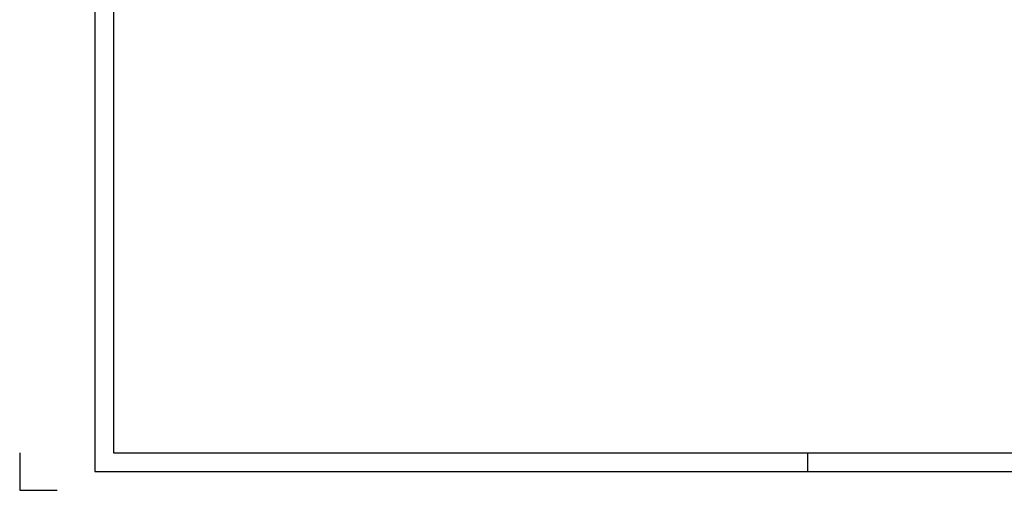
# Model space of a CAD drawing. Extents: x 0 to 1189, y 0 to 841.
# Tile 1 of 44: x 0 to 262, y 0 to 125. Entities that reach past the tile are written whole.
import ezdxf

# ---------------------------------------------------------------- set-up
doc = ezdxf.new("R2010")
doc.units = 0
doc.layers.get('0').update_dxf_attribs({"linetype": 'CONTINUOUS'})

# ---------------------------------------------------------------- blocks, each defined once
blk = doc.blocks.new('FORA0H')
at = {"color": 4}
for p, q in [((20, 836), (20, 5)), ((0, 10), (0, 0)), ((20, 5), (1184, 5)), ((0, 0), (10, 0))]:
    blk.add_line(p, q, dxfattribs=at)
at = {"color": 6}
for p, q in [((25, 831), (25, 10)), ((25, 10), (1179, 10))]:
    blk.add_line(p, q, dxfattribs=at)
at = {"color": 7}
blk.add_line((210, 5), (210, 10), dxfattribs=at)

msp = doc.modelspace()

# ---------------------------------------------------------------- block references
msp.add_blockref('FORA0H', (0, 0))

doc.saveas('drawing.dxf')
